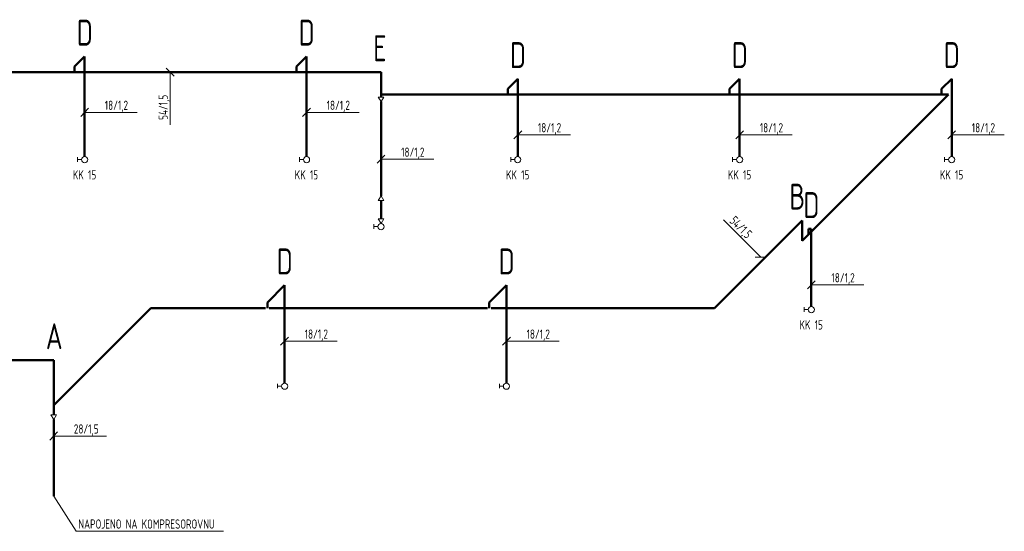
# Model space of a CAD drawing. Header units: millimetres. Extents: x 268235 to 512960, y -33037 to 58647.
# Tile 3 of 7: x 294482 to 321106, y 41907 to 55745. Entities that reach past the tile are written whole.
import ezdxf

# ---------------------------------------------------------------- set-up
doc = ezdxf.new("R2010")
doc.units = ezdxf.units.MM
doc.header["$LTSCALE"] = 0.25
for name, color, linetype, lineweight in [('_STL_V_POPIS_A', 7, 'Continuous', 20), ('_STL_V_POPIS_B', 150, 'Continuous', 35), ('_STL_V_VZDUCH', 162, 'STL_VZDUCH', 50), ('_VYT_POPIS_A', 7, 'Continuous', 20), ('TLAKOVÝ VZDUCH popis', 7, 'Continuous', 18), ('VZDUCH_ARMATURY', 7, 'Continuous', 20)]:
    doc.layers.add(name, color=color, linetype=linetype, lineweight=lineweight)
doc.styles.get("Standard").update_dxf_attribs({"font": 'arial.ttf'})
doc.styles.add('Stl_vzduch', font='isocp.shx', dxfattribs={"width": 0.8})
doc.styles.add('Vytápění', font='isocp.shx', dxfattribs={"width": 0.8})
doc.linetypes.add('STL_VZDUCH', pattern='A,30,-6.08,["V",Standard,S=5,R=0,X=-2.1,Y=-2.45],-6.08', length=42.16)

msp = doc.modelspace()

# ---------------------------------------------------------------- linework, layer by layer
at = {"layer": '_STL_V_POPIS_A'}
for p, q in [((304327, 53654), (304179, 53654)), ((304327, 50855), (304179, 50855)), ((304327, 50355), (304179, 50355)), ((295475, 45055), (295328, 45055))]:
    msp.add_line(p, q, dxfattribs=at)
for centre in [(296238, 51961), (302238, 51961), (307950, 51961), (313950, 51961), (319683, 51961), (304253, 50146), (315887, 47903), (301644, 45832), (307644, 45832)]:
    msp.add_circle(centre, 83.9, dxfattribs=at)
at = {"layer": '_STL_V_VZDUCH'}
for p, q in [((295966, 54478), (296238, 54750)), ((296238, 52045), (296238, 54750)), ((301966, 54478), (302238, 54750)), ((302238, 52045), (302238, 54750)), ((278359, 54325), (304253, 54325)), ((295966, 54478), (295966, 54325)), ((301966, 54478), (301966, 54325)), ((304253, 53654), (304253, 54325)), ((307678, 53871), (307950, 54143)), ((307950, 52045), (307950, 54143)), ((313678, 53871), (313950, 54143)), ((313950, 52045), (313950, 54143)), ((319410, 53871), (319683, 54143)), ((319683, 52045), (319683, 54143)), ((307678, 53871), (307678, 53718)), ((313678, 53871), (313678, 53718)), ((319410, 53871), (319410, 53718)), ((304253, 53718), (319593, 53718)), ((304253, 50980), (304253, 53530)), ((315643, 49768), (319593, 53718)), ((304253, 50355), (304253, 50855)), ((313272, 47944), (315643, 50315)), ((315643, 49768), (315643, 50315)), ((315808, 50085), (315808, 49932)), ((315808, 50085), (315887, 50085)), ((315887, 47987), (315887, 50085)), ((301179, 48096), (301644, 48561)), ((301644, 45916), (301644, 48561)), ((307179, 48096), (307644, 48561)), ((307644, 45916), (307644, 48561)), ((295402, 45317), (298028, 47944)), ((298028, 47944), (301129, 47944)), ((301179, 48096), (301179, 47944)), ((301229, 47944), (307129, 47944)), ((307179, 48096), (307179, 47944)), ((307229, 47944), (313272, 47944)), ((293278, 46539), (295402, 46539)), ((295402, 45055), (295402, 46539)), ((295402, 42858), (295402, 44930))]:
    msp.add_line(p, q, dxfattribs=at)
at = {"layer": '_VYT_POPIS_A'}
msp.add_line((299991, 41907), (296009, 41907), dxfattribs=at)
at = {"layer": '_VYT_POPIS_A', "flags": 128}
msp.add_lwpolyline([(295402, 42858), (296009, 41907)], dxfattribs=at)
at = {"layer": 'TLAKOVÝ VZDUCH popis', "color": 7, "ltscale": 80}
for p, q in [((298444, 54432), (298663, 54218)), ((298553, 54325), (298553, 52902)), ((304179, 53654), (304253, 53530)), ((304327, 53654), (304253, 53530)), ((296345, 53348), (296132, 53129)), ((302345, 53348), (302132, 53129)), ((297662, 53238), (296238, 53238)), ((303662, 53238), (302238, 53238)), ((308057, 52741), (307844, 52522)), ((314057, 52741), (313844, 52522)), ((319789, 52741), (319576, 52522)), ((309374, 52631), (307950, 52631)), ((315374, 52631), (313950, 52631)), ((321106, 52631), (319683, 52631)), ((304359, 52080), (304146, 51861)), ((305676, 51971), (304253, 51971)), ((304179, 50855), (304253, 50980)), ((304327, 50855), (304253, 50980)), ((304179, 50355), (304253, 50230)), ((304327, 50355), (304253, 50230)), ((314521, 49324), (313515, 50331)), ((314674, 49326), (314368, 49322)), ((315994, 48683), (315780, 48464)), ((317310, 48573), (315887, 48573)), ((301751, 47159), (301537, 46940)), ((307751, 47159), (307537, 46940)), ((303068, 47050), (301644, 47050)), ((309068, 47050), (307644, 47050)), ((295328, 45055), (295402, 44930)), ((295475, 45055), (295402, 44930)), ((295508, 44594), (295295, 44375)), ((296825, 44484), (295402, 44484))]:
    msp.add_line(p, q, dxfattribs=at)
at = {"layer": 'VZDUCH_ARMATURY'}
for p, q in [((296048, 51965), (296048, 52026)), ((296155, 51965), (296048, 51965)), ((296048, 51905), (296048, 51965)), ((302048, 51965), (302048, 52026)), ((302155, 51965), (302048, 51965)), ((302048, 51905), (302048, 51965)), ((307760, 51965), (307760, 52026)), ((307867, 51965), (307760, 51965)), ((307760, 51905), (307760, 51965)), ((313760, 51965), (313760, 52026)), ((313867, 51965), (313760, 51965)), ((313760, 51905), (313760, 51965)), ((319492, 51965), (319492, 52026)), ((319599, 51965), (319492, 51965)), ((319492, 51905), (319492, 51965)), ((304062, 50150), (304062, 50211)), ((304169, 50150), (304062, 50150)), ((304062, 50090), (304062, 50150)), ((315696, 47907), (315696, 47968)), ((315803, 47907), (315696, 47907)), ((315696, 47847), (315696, 47907)), ((301454, 45836), (301454, 45897)), ((301561, 45836), (301454, 45836)), ((301454, 45776), (301454, 45836)), ((307454, 45836), (307454, 45897)), ((307561, 45836), (307454, 45836)), ((307454, 45776), (307454, 45836))]:
    msp.add_line(p, q, dxfattribs=at)

# ---------------------------------------------------------------- texts
at = {"layer": '_STL_V_POPIS_A', "style": 'Vytápění', "width": 0.8}
for rotation, p in [(90, (298487, 53037)), (315, (313657, 50282))]:
    msp.add_text('54/1,5', height=250, rotation=rotation, dxfattribs=at).set_placement(p)
for s, p in [('18/1,2', (296783, 53305)), ('18/1,2', (302783, 53305)), ('18/1,2', (308495, 52698)), ('18/1,2', (314495, 52698)), ('18/1,2', (320227, 52698)), ('18/1,2', (304797, 52037)), ('KK 15', (295919, 51423)), ('KK 15', (301919, 51423)), ('KK 15', (307631, 51423)), ('KK 15', (313631, 51423)), ('KK 15', (319364, 51423)), ('18/1,2', (316432, 48640)), ('KK 15', (315568, 47365)), ('18/1,2', (302189, 47116)), ('18/1,2', (308189, 47116)), ('28/1,5', (295946, 44551))]:
    msp.add_text(s, height=250, dxfattribs=at).set_placement(p)
at = {"layer": '_STL_V_POPIS_B', "style": 'Stl_vzduch', "width": 0.8}
for s, p in [('D', (296026, 55045)), ('D', (302026, 55045)), ('E', (304040, 54621)), ('D', (307738, 54438)), ('D', (313738, 54438)), ('D', (319470, 54438)), ('B', (315294, 50610)), ('D', (315674, 50381)), ('D', (301432, 48857)), ('D', (307432, 48857)), ('A', (295189, 46834))]:
    msp.add_text(s, height=700, dxfattribs=at).set_placement(p)
at = {"layer": '_VYT_POPIS_A', "style": 'Vytápění', "width": 0.8}
msp.add_text('NAPOJENO NA KOMPRESOROVNU', height=250, dxfattribs=at).set_placement((296069, 41979))

doc.saveas('drawing.dxf')
